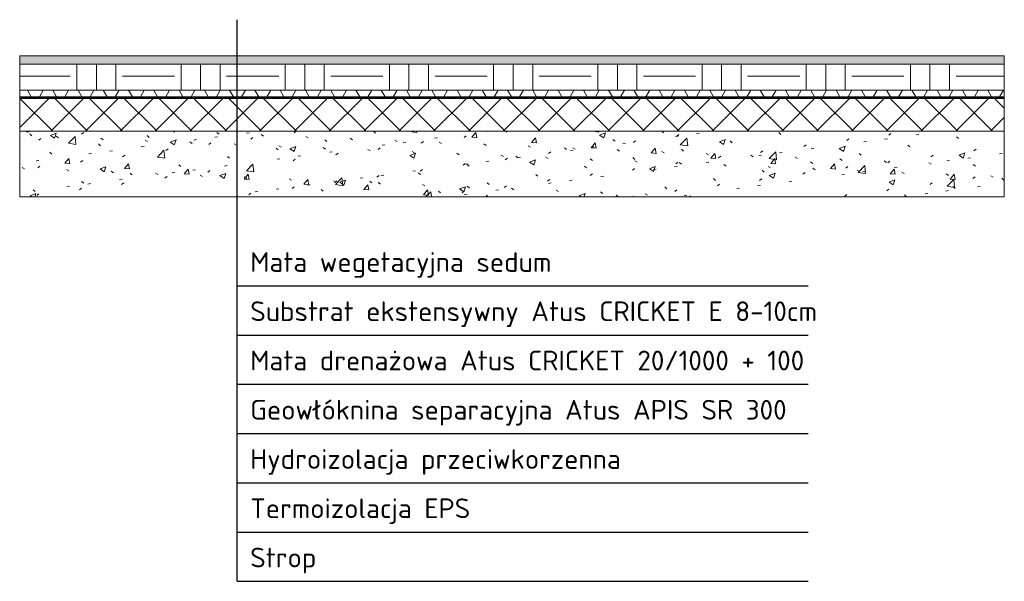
# Model space of a CAD drawing. Header units: millimetres. Extents: x -16495 to -13495, y -1171 to 540.
import ezdxf

# ---------------------------------------------------------------- set-up
doc = ezdxf.new("R2010")
doc.units = ezdxf.units.MM
for name, color, linetype, lineweight in [('A-DETL-THIN', 151, 'Continuous', 18), ('A-ROOF', 132, 'Continuous', 18), ('A-ROOF-PATT', 132, 'Continuous', 50)]:
    doc.layers.add(name, color=color, linetype=linetype, lineweight=lineweight)

msp = doc.modelspace()

# ---------------------------------------------------------------- hatches: boundary and pattern name
at = {"layer": 'A-ROOF'}
for points in [[(-16494.8, 302), (-13494.8, 302), (-13494.8, 305), (-16494.8, 305)], [(-13494.8, 300), (-13494.8, 302), (-16494.8, 302), (-16494.8, 300)]]:
    msp.add_hatch(color=256, dxfattribs=at).paths.add_polyline_path(points)
at = {"layer": 'A-ROOF-PATT', "lineweight": 18}
h = msp.add_hatch(dxfattribs=at)
h.set_pattern_fill('FP_1', color=256, style=0, pattern_type=2)
h.set_pattern_definition([(0, (-14753.34, 150), (101.6, 25.4), [8.382, -67.818, 8.382, -67.818, -406.4]), (0, (-14753.34, 150), (101.6, 25.4), [-152.4, 8.382, -144.018, 8.382, -67.818, -177.8]), (0, (-14753.34, 150), (101.6, 25.4), [-381, 8.382, -42.418, 8.382, -118.618]), (120, (-14715.24, 162.7), (-72.79705, 75.28818), [8.382, -67.818, 8.382, -67.818, -406.4]), (120, (-14715.24, 162.7), (-72.79705, 75.28818), [-152.4, 8.382, -144.018, 8.382, -67.818, -177.8]), (120, (-14715.24, 162.7), (-72.79705, 75.28818), [-381, 8.382, -42.418, 8.382, -118.618]), (240, (-14702.54, 213.5), (-28.80295, -100.68818), [8.382, -67.818, 8.382, -67.818, -406.4]), (240, (-14702.54, 213.5), (-28.80295, -100.68818), [-152.4, 8.382, -144.018, 8.382, -67.818, -177.8]), (240, (-14702.54, 213.5), (-28.80295, -100.68818), [-381, 8.382, -42.418, 8.382, -118.618])])
h.paths.add_polyline_path([(-13494.8, 405), (-13494.8, 430), (-16494.8, 430), (-16494.8, 405)])
h = msp.add_hatch(dxfattribs=at)
h.set_pattern_fill('FP_2', color=256, style=0, pattern_type=2)
h.set_pattern_definition([(0, (-14753.34, 150), (158.75, 158.75), [158.75, -158.75]), (0, (-14753.34, 209.53), (158.75, 158.75), [158.75, -158.75]), (0, (-14753.34, 269.06), (158.75, 158.75), [158.75, -158.75]), (90, (-14733.5, 288.9), (-158.75, 158.75), [158.75, -158.75]), (90, (-14673.96, 288.9), (-158.75, 158.75), [158.75, -158.75]), (90, (-14614.43, 288.9), (-158.75, 158.75), [158.75, -158.75])])
h.paths.add_polyline_path([(-13494.8, 325), (-13494.8, 405), (-16494.8, 405), (-16494.8, 325)])
h = msp.add_hatch(dxfattribs=at)
h.set_pattern_fill('FP_3', color=256, style=0, pattern_type=2)
h.set_pattern_definition([(0, (-14753.34, 150), (0, 66.675), []), (60, (-14753.34, 150), (-57.7422, 33.3375), []), (120, (-14753.34, 150), (-57.7422, -33.3375), [])])
h.paths.add_polyline_path([(-13494.8, 305), (-13494.8, 325), (-16494.8, 325), (-16494.8, 305)])
h = msp.add_hatch(dxfattribs=at)
h.set_pattern_fill('FP_4', color=256, style=0, pattern_type=2)
h.set_pattern_definition([(45, (-14753.34, 150), (-53.033, 53.033), []), (135, (-14753.34, 150), (-53.033, -53.033), [])])
h.paths.add_polyline_path([(-13494.8, 200), (-13494.8, 300), (-16494.8, 300), (-16494.8, 200)])
h = msp.add_hatch(dxfattribs=at)
h.set_pattern_fill('FP_5', color=256, style=0, pattern_type=2)
h.set_pattern_definition([(50, (-14753.34, 150), (182.185, -15.939), [19.05, -209.55]), (355, (-14753.34, 150), (-35.242, 191.057), [15.24, -167.64]), (100.451, (-14738.16, 148.67), (146.943, 175.117), [16.19, -178.09]), (46.184, (-14753.34, 200.8), (271.08, -42.043), [28.575, -314.325]), (96.636, (-14730.75, 197.3), (237.403, 247.427), [24.285, -267.135]), (351.184, (-14753.34, 200.8), (237.405, 247.425), [22.86, -251.46]), (21, (-14727.94, 188.1), (151.615, -102.266), [19.05, -209.55]), (326, (-14727.94, 188.1), (61.802, 184.188), [15.24, -167.64]), (71.451, (-14715.3, 179.58), (213.417, 81.921), [16.19, -178.09]), (37.5, (-14753.34, 150), (3.0883, 84.555), [8.382, -157.226, 8.382, -161.798, -168.275]), (37.5, (-14753.34, 150), (3.0883, 84.555), [-335.788, 8.382, -159.893]), (7.5, (-14753.34, 150), (66.8194, 100.1807), [8.382, -88.646, 8.382, -153.416, -64.135]), (7.5, (-14753.34, 150), (66.8194, 100.1807), [-258.826, 8.382, -55.753]), (327.5, (-14809.98, 150), (135.5905, -5.729), [8.382, -55.118, 8.382, -189.738, -262.89]), (327.5, (-14809.98, 150), (135.5905, -5.729), [-261.62, 8.382, -254.508]), (317.5, (-14835.38, 150), (148.129, 25.427), [8.382, -74.168, 8.382, -123.19, -186.69]), (317.5, (-14835.38, 150), (148.129, 25.427), [-214.122, 8.382, -178.308])])
h.paths.add_polyline_path([(-13494.8, 0), (-13494.8, 200), (-16494.8, 200), (-16494.8, 0)])

# ---------------------------------------------------------------- linework, layer by layer
for p, q in [((-15832.5, -1170.5), (-15832.5, 540)), ((-15832.5, -270.5), (-14092.5, -270.5)), ((-15832.5, -420.5), (-14092.5, -420.5)), ((-15832.5, -570.5), (-14092.5, -570.5)), ((-15832.5, -720.5), (-14092.5, -720.5)), ((-15832.5, -870.5), (-14092.5, -870.5)), ((-15832.5, -1020.5), (-14092.5, -1020.5)), ((-15832.5, -1170.5), (-14092.5, -1170.5))]:
    msp.add_line(p, q)
at = {"layer": 'A-DETL-THIN'}
for p, q in [((-13494.8, 430), (-16494.8, 430)), ((-16494.8, 430), (-16494.8, 0)), ((-13494.8, 0), (-13494.8, 430)), ((-16494.8, 405), (-13494.8, 405)), ((-16494.8, 305), (-13494.8, 305)), ((-16494.8, 302), (-13494.8, 302)), ((-16494.8, 300), (-13494.8, 300)), ((-16494.8, 200), (-13494.8, 200)), ((-16494.8, 0), (-13494.8, 0))]:
    msp.add_line(p, q, dxfattribs=at)
at = {"layer": 'A-ROOF'}
msp.add_line((-16494.8, 325), (-13494.8, 325), dxfattribs=at)

# ---------------------------------------------------------------- texts
at = {"insert": (-15792.5, -168), "char_height": 60, "attachment_point": 1}
msp.add_mtext_dynamic_manual_height_columns('\\pxsm1.5;{\\fISOCPEUR|b0|i0|c238|p34;Mata wegetacyjna sedum\\PSubstrat ekstensywny Atus CRICKET E 8-10cm\\PMata drenażowa Atus CRICKET 20/1000\\fISOCPEUR|b0|i0|c0|p34; + 100\\fISOCPEUR|b0|i0|c238|p34;\\PGeowłóknina separacyjna Atus APIS SR 300\\PHydroizolacja przeciwkorzenna\\PTermoizolacja EPS\\PStrop}', width=11707.209, gutter_width=1470.4, heights=[1416.8], dxfattribs=at)

doc.saveas('drawing.dxf')
